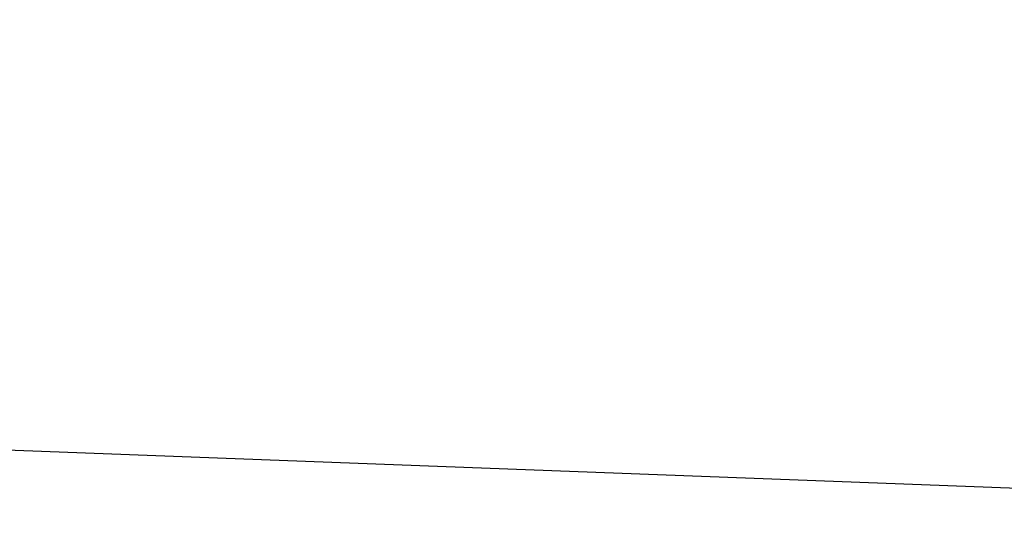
# Model space of a CAD drawing. Header units: millimetres. Extents: x 119024465 to 119292677, y 483022511 to 483148062.
# Tile 97 of 162: x 119115853 to 119137131, y 483042435 to 483053243. Entities that reach past the tile are written whole.
import ezdxf

# ---------------------------------------------------------------- set-up
doc = ezdxf.new("R2010")
doc.units = ezdxf.units.MM
doc.header["$LTSCALE"] = 100
doc.layers.add('204 tekst fdstp', color=255, linetype='CONTINUOUS')

msp = doc.modelspace()

# ---------------------------------------------------------------- linework, layer by layer
at = {"layer": '204 tekst fdstp'}
msp.add_lwpolyline([(119027945.8206196, 483139143.4061186), (119158408.7599395, 483134195.1466248), (119154928.4391259, 483042435.0269921), (119024465.499806, 483047383.2864859)], close=True, dxfattribs=at)

doc.saveas('drawing.dxf')
